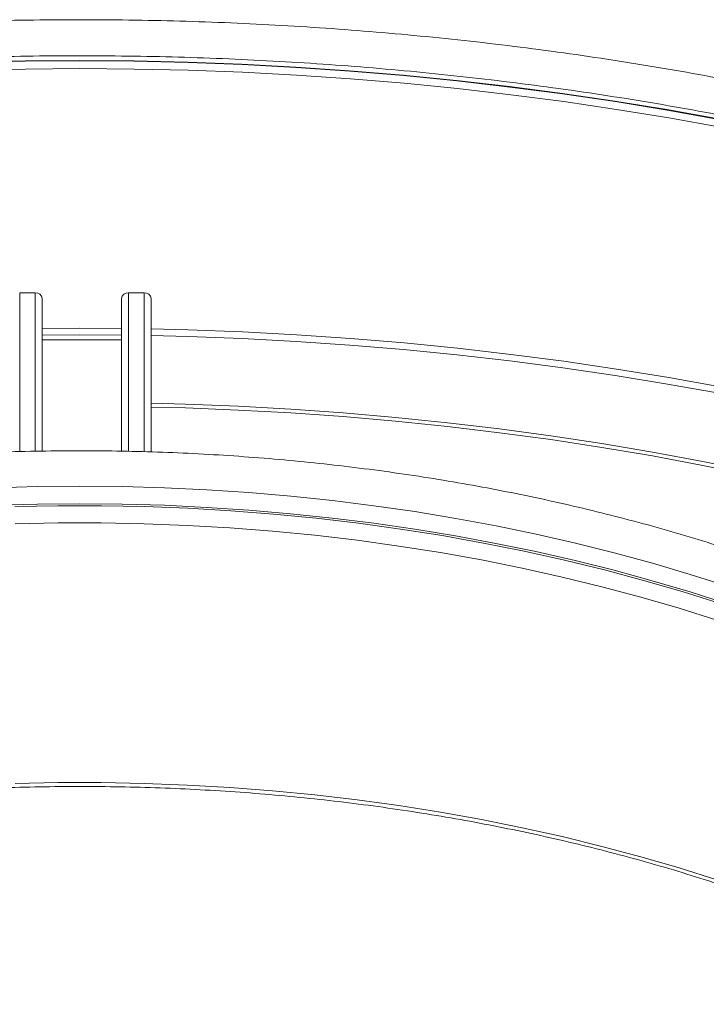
# Model space of a CAD drawing. Header units: millimetres. Extents: x -6 to 3617, y -5324 to -345.
# Tile 10 of 43: x 1026 to 1199, y -4570 to -4321. Entities that reach past the tile are written whole.
import ezdxf

# ---------------------------------------------------------------- set-up
doc = ezdxf.new("R2010")
doc.units = ezdxf.units.MM

msp = doc.modelspace()

# ---------------------------------------------------------------- linework, layer by layer
at = {"color": 7, "linetype": 'Continuous', "lineweight": 15}
for p, q in [((1025.7, -4390.43), (1029.6, -4390.43)), ((1053.2, -4390.43), (1057.1, -4390.43)), ((1031.4, -4430.46), (1031.4, -4391.9)), ((1051.4, -4430.47), (1051.4, -4391.9)), ((1058.9, -4430.66), (1058.9, -4391.9)), ((1051.4, -4402.31), (1031.4, -4402.31))]:
    msp.add_line(p, q, dxfattribs=at)
at = {"color": 8, "linetype": 'Continuous', "lineweight": 15}
for p, q in [((1025.7, -4430.59), (1025.7, -4390.43)), ((1029.6, -4430.48), (1029.6, -4390.43)), ((1053.2, -4430.52), (1053.2, -4390.43)), ((1057.1, -4430.62), (1057.1, -4390.43))]:
    msp.add_line(p, q, dxfattribs=at)
at = {"color": 8, "linetype": 'Continuous', "lineweight": 15, "flags": 128}
for points in [[(1013.52, -4332.28), (1027.19, -4331.97), (1040.86, -4331.87), (1054.54, -4331.97), (1068.21, -4332.28), (1081.86, -4332.8), (1095.48, -4333.52), (1109.06, -4334.45), (1122.6, -4335.58), (1136.08, -4336.92), (1149.49, -4338.46), (1162.84, -4340.2), (1176.09, -4342.15), (1189.26, -4344.29), (1202.32, -4346.63)], [(1013.54, -4332.18), (1027.2, -4331.87), (1040.86, -4331.77), (1054.53, -4331.87), (1068.19, -4332.18), (1081.83, -4332.7), (1095.44, -4333.42), (1109.02, -4334.35), (1122.54, -4335.48), (1136.02, -4336.82), (1149.42, -4338.36), (1162.76, -4340.1), (1176, -4342.04), (1189.16, -4344.18), (1202.21, -4346.52)], [(1031.4, -4399.46), (1040.86, -4399.41), (1051.4, -4399.47)], [(1058.9, -4399.59), (1068.28, -4399.82), (1081.96, -4400.34), (1095.62, -4401.06), (1109.23, -4401.99), (1122.81, -4403.13), (1136.32, -4404.47), (1149.77, -4406.01), (1163.14, -4407.76), (1176.43, -4409.71), (1189.63, -4411.86), (1202.73, -4414.21), (1215.71, -4416.75), (1228.57, -4419.49)], [(1031.4, -4401.13), (1040.86, -4401.08), (1051.4, -4401.14)], [(1058.9, -4401.26), (1068.22, -4401.49), (1081.87, -4402.01), (1095.49, -4402.73), (1109.08, -4403.66), (1122.62, -4404.79), (1136.1, -4406.13), (1149.52, -4407.67), (1162.86, -4409.42), (1176.12, -4411.36), (1189.29, -4413.5), (1202.36, -4415.85), (1215.31, -4418.38), (1227.5, -4420.97)]]:
    msp.add_lwpolyline(points, dxfattribs=at)
at = {"color": 7, "linetype": 'Continuous', "lineweight": 15, "flags": 128}
for points in [[(1013.45, -4334.22), (1027.15, -4333.91), (1040.86, -4333.81), (1054.58, -4333.91), (1068.28, -4334.22), (1081.96, -4334.74), (1095.62, -4335.46), (1109.23, -4336.39), (1122.81, -4337.53), (1136.32, -4338.87), (1149.77, -4340.41), (1163.14, -4342.16), (1176.43, -4344.11), (1189.63, -4346.26), (1202.73, -4348.61)], [(1058.9, -4418.36), (1067.56, -4418.58), (1080.88, -4419.11), (1094.17, -4419.84), (1107.42, -4420.77), (1120.62, -4421.92), (1133.77, -4423.27), (1146.85, -4424.82), (1159.84, -4426.58), (1172.76, -4428.54), (1185.57, -4430.7), (1198.28, -4433.07), (1210.87, -4435.63), (1216.17, -4436.77)], [(1058.9, -4419.34), (1067.56, -4419.56), (1080.88, -4420.09), (1094.17, -4420.82), (1107.42, -4421.75), (1120.62, -4422.9), (1133.77, -4424.25), (1146.85, -4425.8), (1159.84, -4427.56), (1172.76, -4429.52), (1185.57, -4431.68), (1198.28, -4434.05), (1210.87, -4436.6), (1215.56, -4437.61)], [(1204.45, -4464.61), (1195.09, -4461.61), (1185.57, -4458.79), (1175.89, -4456.15), (1166.07, -4453.69), (1156.11, -4451.42), (1146.03, -4449.33), (1135.84, -4447.44), (1125.54, -4445.75), (1115.16, -4444.24), (1104.69, -4442.94), (1094.16, -4441.83), (1083.57, -4440.93), (1072.93, -4440.22), (1062.26, -4439.71), (1051.57, -4439.41), (1040.86, -4439.31), (1030.16, -4439.41), (1019.47, -4439.71)], [(1204.36, -4469.04), (1195.01, -4466.04), (1185.49, -4463.22), (1175.82, -4460.57), (1166, -4458.12), (1156.05, -4455.85), (1145.97, -4453.77), (1135.79, -4451.88), (1125.5, -4450.18), (1115.12, -4448.68), (1104.66, -4447.38), (1094.13, -4446.27), (1083.55, -4445.36), (1072.92, -4444.66), (1062.25, -4444.15), (1051.56, -4443.85), (1040.86, -4443.75), (1030.17, -4443.85), (1019.48, -4444.15)], [(1202.61, -4468.98), (1193.04, -4465.96), (1183.3, -4463.11), (1173.39, -4460.46), (1163.34, -4458), (1153.16, -4455.74), (1142.84, -4453.67), (1132.42, -4451.8), (1121.89, -4450.14), (1111.27, -4448.68), (1100.57, -4447.42), (1089.81, -4446.37), (1078.99, -4445.53), (1068.13, -4444.9), (1057.23, -4444.48), (1046.32, -4444.27), (1035.41, -4444.27), (1024.5, -4444.48)], [(1201.79, -4473.19), (1192.27, -4470.17), (1182.58, -4467.35), (1172.72, -4464.71), (1162.72, -4462.26), (1152.59, -4460.01), (1142.33, -4457.95), (1131.95, -4456.09), (1121.48, -4454.43), (1110.91, -4452.98), (1100.27, -4451.73), (1089.56, -4450.69), (1078.79, -4449.85), (1067.99, -4449.23), (1057.15, -4448.81), (1046.3, -4448.6), (1035.43, -4448.6), (1024.58, -4448.81)], [(1201.79, -4538.79), (1192.27, -4535.77), (1182.58, -4532.95), (1172.72, -4530.31), (1162.72, -4527.86), (1152.59, -4525.61), (1142.33, -4523.55), (1131.95, -4521.69), (1121.48, -4520.03), (1110.91, -4518.58), (1100.27, -4517.33), (1089.56, -4516.29), (1078.79, -4515.45), (1067.99, -4514.83), (1057.15, -4514.41), (1046.3, -4514.2), (1035.43, -4514.2), (1024.58, -4514.41)]]:
    msp.add_lwpolyline(points, dxfattribs=at)
at = {"color": 7, "linetype": 'Continuous', "lineweight": 15}
for centre, start, end in [((1029.75, -4392.09), 6.3513, 95.1826), ((1053.05, -4392.09), 84.8174, 173.6487), ((1057.25, -4392.09), 6.3513, 95.1826)]:
    msp.add_arc(centre, 1.66, start, end, dxfattribs=at)
for points, knots in [([(1410.36, -4409.88), (1408.75, -4408.96), (1404.08, -4406.29), (1396.19, -4401.96), (1386.62, -4396.96), (1376.84, -4392.1), (1366.86, -4387.38), (1356.68, -4382.81), (1346.31, -4378.38), (1335.76, -4374.1), (1325.03, -4369.98), (1314.13, -4366), (1303.06, -4362.19), (1291.84, -4358.54), (1280.47, -4355.04), (1268.95, -4351.71), (1257.3, -4348.55), (1245.51, -4345.55), (1233.61, -4342.72), (1221.58, -4340.06), (1209.45, -4337.58), (1197.22, -4335.27), (1184.9, -4333.13), (1172.48, -4331.17), (1159.99, -4329.38), (1147.43, -4327.78), (1134.8, -4326.35), (1122.12, -4325.1), (1109.39, -4324.04), (1096.62, -4323.15), (1083.81, -4322.45), (1070.98, -4321.93), (1058.13, -4321.6), (1045.27, -4321.44), (1032.4, -4321.47), (1019.55, -4321.68), (1006.7, -4322.08), (993.88, -4322.65), (981.08, -4323.41), (968.32, -4324.35), (955.6, -4325.48), (942.94, -4326.78), (930.33, -4328.26), (917.79, -4329.93), (905.32, -4331.77), (892.94, -4333.78), (880.64, -4335.98), (868.44, -4338.34), (856.34, -4340.88), (844.36, -4343.6), (832.49, -4346.48), (820.75, -4349.53), (809.13, -4352.74), (797.66, -4356.13), (786.34, -4359.67), (775.16, -4363.38), (764.15, -4367.24), (753.3, -4371.26), (742.63, -4375.43), (732.13, -4379.76), (721.82, -4384.23), (711.7, -4388.85), (701.78, -4393.62), (692.07, -4398.52), (682.73, -4403.48), (675.87, -4407.29), (672.18, -4409.42), (671.37, -4409.88)], [0, 0, 0, 0, 0.008269, 0.023969, 0.039668, 0.055366, 0.071064, 0.086761, 0.102457, 0.118152, 0.133847, 0.14954, 0.165233, 0.180925, 0.196616, 0.212307, 0.227996, 0.243685, 0.259373, 0.27506, 0.290747, 0.306433, 0.322118, 0.337803, 0.353488, 0.369172, 0.384855, 0.400539, 0.416221, 0.431904, 0.447587, 0.463269, 0.478951, 0.494633, 0.510315, 0.525997, 0.541679, 0.557362, 0.573044, 0.588727, 0.604409, 0.620092, 0.635776, 0.65146, 0.667144, 0.682829, 0.698514, 0.7142, 0.729887, 0.745574, 0.761262, 0.77695, 0.79264, 0.80833, 0.824021, 0.839713, 0.855406, 0.8711, 0.886794, 0.90249, 0.918187, 0.933884, 0.949583, 0.965282, 0.980982, 0.995856, 1, 1, 1, 1]), ([(675.92, -4417.76), (677.5, -4416.86), (682.09, -4414.23), (689.85, -4409.98), (699.27, -4405.06), (708.9, -4400.27), (718.74, -4395.62), (728.78, -4391.11), (739, -4386.75), (749.42, -4382.53), (760.01, -4378.45), (770.78, -4374.54), (781.71, -4370.77), (792.8, -4367.16), (804.05, -4363.71), (815.44, -4360.42), (826.97, -4357.29), (838.63, -4354.33), (850.42, -4351.53), (862.32, -4348.91), (874.33, -4346.45), (886.45, -4344.16), (898.66, -4342.05), (910.96, -4340.11), (923.34, -4338.35), (935.79, -4336.76), (948.31, -4335.36), (960.88, -4334.13), (973.51, -4333.08), (986.17, -4332.21), (998.87, -4331.52), (1011.59, -4331.01), (1024.34, -4330.68), (1037.09, -4330.54), (1049.84, -4330.58), (1062.59, -4330.79), (1075.33, -4331.2), (1088.04, -4331.78), (1100.73, -4332.54), (1113.38, -4333.48), (1125.98, -4334.61), (1138.53, -4335.91), (1151.03, -4337.39), (1163.45, -4339.05), (1175.8, -4340.88), (1188.06, -4342.89), (1200.24, -4345.07), (1212.31, -4347.43), (1224.28, -4349.96), (1236.14, -4352.65), (1247.88, -4355.52), (1259.48, -4358.55), (1270.96, -4361.74), (1282.29, -4365.1), (1293.48, -4368.61), (1304.5, -4372.29), (1315.37, -4376.12), (1326.07, -4380.1), (1336.59, -4384.23), (1346.93, -4388.51), (1357.08, -4392.94), (1367.03, -4397.5), (1376.79, -4402.21), (1386.33, -4407.05), (1395.51, -4411.94), (1401.95, -4415.54), (1405.3, -4417.47), (1405.81, -4417.76)], [0, 0, 0, 0, 0.008257, 0.023958, 0.039661, 0.055364, 0.071067, 0.086772, 0.102477, 0.118183, 0.13389, 0.149598, 0.165307, 0.181016, 0.196727, 0.212438, 0.22815, 0.243863, 0.259577, 0.275292, 0.291007, 0.306723, 0.322439, 0.338156, 0.353873, 0.369591, 0.38531, 0.401028, 0.416747, 0.432467, 0.448186, 0.463906, 0.479626, 0.495346, 0.511066, 0.526786, 0.542506, 0.558226, 0.573946, 0.589665, 0.605384, 0.621103, 0.636821, 0.65254, 0.668257, 0.683974, 0.699691, 0.715407, 0.731122, 0.746836, 0.76255, 0.778263, 0.793976, 0.809687, 0.825398, 0.841107, 0.856816, 0.872524, 0.88823, 0.903936, 0.919641, 0.935345, 0.951048, 0.96675, 0.982451, 0.997326, 1, 1, 1, 1]), ([(1276.96, -4486.89), (1275.67, -4486.15), (1271.93, -4484.01), (1265.56, -4480.57), (1257.8, -4476.62), (1249.84, -4472.81), (1241.68, -4469.14), (1233.34, -4465.63), (1224.81, -4462.27), (1216.11, -4459.06), (1207.25, -4456.01), (1198.23, -4453.12), (1189.06, -4450.39), (1179.75, -4447.83), (1170.32, -4445.44), (1160.76, -4443.21), (1151.09, -4441.16), (1141.32, -4439.28), (1131.46, -4437.58), (1121.51, -4436.05), (1111.48, -4434.7), (1101.39, -4433.53), (1091.24, -4432.55), (1081.04, -4431.74), (1070.81, -4431.11), (1060.55, -4430.67), (1050.27, -4430.41), (1039.98, -4430.34), (1029.69, -4430.44), (1019.41, -4430.73), (1009.16, -4431.21), (998.93, -4431.86), (988.74, -4432.7), (978.6, -4433.72), (968.52, -4434.92), (958.51, -4436.3), (948.57, -4437.86), (938.72, -4439.59), (928.97, -4441.5), (919.32, -4443.58), (909.78, -4445.83), (900.37, -4448.26), (891.09, -4450.85), (881.94, -4453.6), (872.95, -4456.52), (864.12, -4459.6), (855.45, -4462.83), (846.95, -4466.22), (838.63, -4469.76), (830.51, -4473.45), (822.58, -4477.28), (814.86, -4481.26), (808.96, -4484.49), (805.64, -4486.39), (804.77, -4486.89)], [0, 0, 0, 0, 0.010367, 0.030039, 0.049711, 0.069381, 0.089049, 0.108716, 0.12838, 0.148043, 0.167703, 0.187361, 0.207017, 0.226672, 0.246324, 0.265975, 0.285624, 0.305271, 0.324917, 0.344562, 0.364206, 0.383848, 0.40349, 0.423131, 0.442771, 0.462411, 0.48205, 0.50169, 0.521329, 0.540969, 0.560608, 0.580248, 0.599889, 0.61953, 0.639172, 0.658816, 0.67846, 0.698105, 0.717752, 0.737401, 0.757051, 0.776703, 0.796356, 0.816012, 0.83567, 0.85533, 0.874993, 0.894658, 0.914325, 0.933994, 0.953666, 0.97334, 0.993015, 1, 1, 1, 1]), ([(810.56, -4570.22), (811.82, -4569.5), (815.47, -4567.42), (821.68, -4564.06), (829.25, -4560.2), (837.04, -4556.48), (845.03, -4552.9), (853.2, -4549.47), (861.56, -4546.18), (870.1, -4543.04), (878.8, -4540.06), (887.65, -4537.23), (896.66, -4534.57), (905.81, -4532.06), (915.09, -4529.73), (924.49, -4527.55), (934.01, -4525.55), (943.63, -4523.72), (953.34, -4522.06), (963.15, -4520.58), (973.02, -4519.28), (982.97, -4518.15), (992.96, -4517.2), (1003.01, -4516.43), (1013.09, -4515.84), (1023.2, -4515.43), (1033.33, -4515.21), (1043.47, -4515.16), (1053.6, -4515.3), (1063.72, -4515.62), (1073.82, -4516.12), (1083.88, -4516.8), (1093.91, -4517.66), (1103.88, -4518.7), (1113.79, -4519.92), (1123.63, -4521.32), (1133.39, -4522.89), (1143.05, -4524.64), (1152.62, -4526.56), (1162.08, -4528.65), (1171.42, -4530.91), (1180.64, -4533.33), (1189.71, -4535.92), (1198.65, -4538.67), (1207.42, -4541.57), (1216.04, -4544.64), (1224.48, -4547.85), (1232.75, -4551.22), (1240.83, -4554.73), (1248.71, -4558.38), (1256.39, -4562.17), (1263.91, -4566.1), (1268.74, -4568.84), (1271.17, -4570.22)], [0, 0, 0, 0, 0.0104, 0.030175, 0.049952, 0.06973, 0.089509, 0.109288, 0.129069, 0.148851, 0.168634, 0.188418, 0.208204, 0.22799, 0.247778, 0.267566, 0.287356, 0.307146, 0.326937, 0.346729, 0.366522, 0.386315, 0.406108, 0.425902, 0.445697, 0.465491, 0.485286, 0.505081, 0.524876, 0.544671, 0.564466, 0.58426, 0.604054, 0.623848, 0.643641, 0.663434, 0.683226, 0.703017, 0.722807, 0.742597, 0.762386, 0.782173, 0.80196, 0.821745, 0.841529, 0.861312, 0.881093, 0.900874, 0.920653, 0.94043, 0.960207, 0.979982, 1, 1, 1, 1])]:
    msp.add_open_spline(points, degree=3, knots=knots, dxfattribs=at)

doc.saveas('drawing.dxf')
